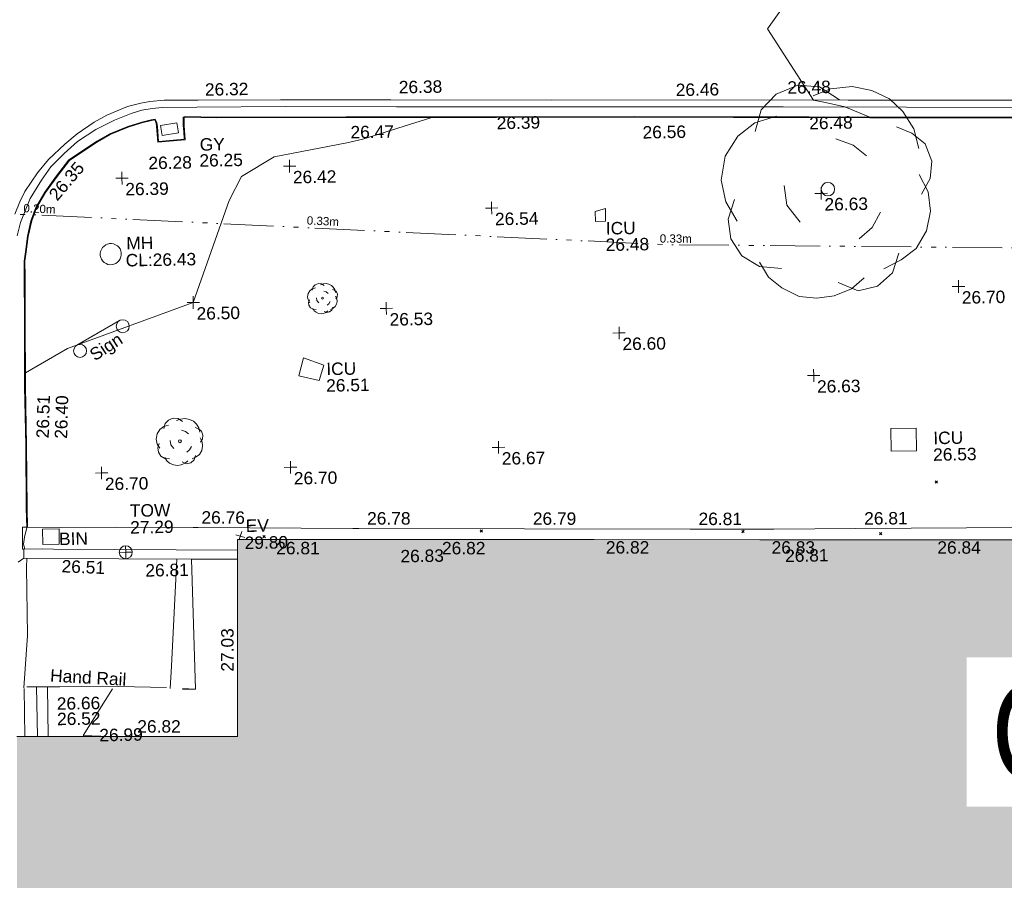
# Model space of a CAD drawing. Header units: millimetres. Extents: x -287732 to 520720, y -88450 to 287754.
# Tile 99 of 256: x -92580 to -62872, y 56187 to 82152. Entities that reach past the tile are written whole.
import ezdxf

# ---------------------------------------------------------------- set-up
doc = ezdxf.new("R2010")
doc.units = ezdxf.units.MM
doc.linetypes.add('IMPORT-UG_EIR_QLB2 _2_', pattern=[2750, 1500, -300, 0, -300, 150, -300, 0, -200])
doc.linetypes.add('IMPORT-UG_ELEC_STREET LIGHTING_QLB2 _2_', pattern=[2700, 1500, -300, 0, -250, 150, -300, 0, -200])
for name, color, linetype, lineweight, true_color in [('00_TOPO_BIN', 7, 'Continuous', 9, 0x7f5f3f), ('00_TOPO_BUILDING_OUTLINE', 5, 'Continuous', 9, 0x0000ff), ('00_TOPO_EAVE', 7, 'Continuous', 9, 0x666666), ('00_TOPO_FURN_SIGN', 7, 'Continuous', 9, 0x666666), ('00_TOPO_KERB_BOTTOM', 1, 'Continuous', 9, 0xff0000), ('00_TOPO_KERB_TOP', 7, 'Continuous', 9, 0xa500a5), ('00_TOPO_LEVEL_SPOT', 7, 'Continuous', 9, 0x666666), ('00_TOPO_ROAD_MARKING_YELLOW_CONTINUOUS', 40, 'Continuous', 9, 0xffbf00), ('00_TOPO_SERV_GULLY', 7, 'Continuous', 9, 0x5252a5), ('00_TOPO_SERV_IC', 5, 'Continuous', 9, 0x0000ff), ('00_TOPO_SERV_MH', 7, 'Continuous', 9, 0x666666), ('00_TOPO_STEPS', 7, 'Continuous', 9, 0x666666), ('00_TOPO_TOP_OF_WALL', 7, 'Continuous', 9, 0x666666), ('00_TOPO_TREE', 7, 'Continuous', 9, 0x666666), ('00_TOPO_WALL', 7, 'Continuous', 9, 0x7c00a5), ('00_UAV_BUILDING_OUTLINE', 5, 'Continuous', 9, 0x0000ff), ('00_UAV_CONCRETE', 9, 'Continuous', 9, 0x808080), ('00_UAV_FORM_LINES', 7, 'Continuous', 9, 0x666666), ('01_DTM_CONTOUR_MNR', 7, 'Continuous', 9, 0xa5a552), ('12333-PUM-2D-U-0001-C01 - Rev2_REVIT IMPORT_dwg', 7, 'Continuous', 9, 0x767676), ('A_RHA_Line', 7, 'Continuous', 9, 0x00a600), ('PUM-EIRCOMM-NOTES', 6, 'Continuous', 9, 0xff00ff), ('PUM-EIRCOMM-QLB2', 6, 'IMPORT-UG_EIR_QLB2 _2_', 9, 0xff00ff)]:
    doc.layers.add(name, color=color, linetype=linetype, lineweight=lineweight, true_color=true_color)
for name, color, linetype, lineweight in [('00_TOPO_HAND_RAIL', 7, 'Continuous', 9), ('00_TOPO_ROAD_EDGE', 7, 'Continuous', 9), ('A_RHA_Detail', 7, 'Continuous', 9), ('A_RHA_Text', 7, 'Continuous', 9), ('GEN-TEXT', 7, 'Continuous', 9)]:
    doc.layers.add(name, color=color, linetype=linetype, lineweight=lineweight)
doc.styles.add('Arial Narrow', font='ARIALN.TTF', dxfattribs={"height": 3000})
doc.styles.add('Arial_1', font='arial.ttf', dxfattribs={"height": 250})
doc.styles.add('Swis721 Lt BT_2', font='swissl.ttf', dxfattribs={"height": 375})

# ---------------------------------------------------------------- blocks, each defined once
blk = doc.blocks.new('12333-PUM-2D-U-0001-C01 - Rev2_REVIT IMPORT_dwg_CONIFEROUS_TREE-2077095-Site Location Plan Proposed')
at = {"layer": '00_TOPO_TREE', "color": 254, "true_color": 0xcccccc, "flags": 128}
for points in [[(533832953, 725635413), (533833150, 725636070), (533833610, 725636530), (533834267, 725636793), (533834924, 725636727), (533835515, 725636333)], [(533834727, 725636465), (533835252, 725636662), (533835909, 725636727), (533836501, 725636596), (533837026, 725636333), (533837420, 725635939), (533837749, 725635413), (533837880, 725634822)], [(533832362, 725632720), (533832034, 725633311), (533831902, 725633968), (533832034, 725634691), (533832428, 725635282), (533832953, 725635676), (533833610, 725635873)], [(533837223, 725635479), (533837683, 725635282), (533838077, 725634954), (533838274, 725634428), (533838208, 725633903), (533837946, 725633443)], [(533835384, 725635151), (533835909, 725634954), (533836303, 725634625)], [(533837880, 725634034), (533838143, 725633508), (533838208, 725632917), (533838077, 725632326), (533837749, 725631801), (533837289, 725631472), (533836763, 725631209)], [(533834267, 725632654), (533833873, 725633180), (533833807, 725633771)], [(533833676, 725631275), (533833019, 725631341), (533832493, 725631669), (533832165, 725632195), (533832099, 725632786), (533832296, 725633377)], [(533836698, 725632917), (533836435, 725632457), (533836041, 725632129)], [(533837223, 725631669), (533837026, 725631078), (533836566, 725630684), (533835975, 725630552), (533835384, 725630815)], [(533836172, 725630947), (533835778, 725630618), (533835252, 725630421), (533834727, 725630355), (533834201, 725630421), (533833676, 725630684), (533833282, 725631012), (533833019, 725631472)]]:
    blk.add_lwpolyline(points, dxfattribs=at)
at = {"layer": '00_TOPO_TREE', "color": 254, "true_color": 0xcccccc}
blk.add_circle((533835121, 725633640), 203, dxfattribs=at)
blk = doc.blocks.new('12333-PUM-2D-U-0001-C01 - Rev2_REVIT IMPORT_dwg_MSL_Sign_SYM-2077194-Site Location Plan Proposed')
at = {"layer": '00_TOPO_FURN_SIGN', "color": 254, "true_color": 0xcccccc}
blk.add_line((1862, 0), (-1862, 0), dxfattribs=at)
for centre in [(-1862, -489), (1862, -489)]:
    blk.add_circle(centre, 489, dxfattribs=at)
blk = doc.blocks.new('12333-PUM-2D-U-0001-C01 - Rev2_REVIT IMPORT_dwg_MSL_Eaves_SYM_1-V35-Site Location Plan Proposed')
at = {"layer": '00_TOPO_EAVE', "color": 254, "true_color": 0xcccccc}
for p, q in [((357, -116), (-357, 116)), ((-89, -272), (116, 357))]:
    blk.add_line(p, q, dxfattribs=at)
blk = doc.blocks.new('12333-PUM-2D-U-0001-C01 - Rev2_REVIT IMPORT_dwg_MM-2077200-Site Location Plan Proposed')
at = {"layer": '00_TOPO_LEVEL_SPOT', "color": 254, "true_color": 0xcccccc, "flags": 128}
for points in [[(0, -500), (0, 0), (-500, 0)], [(500, 0), (0, 0), (0, 500)]]:
    blk.add_lwpolyline(points, dxfattribs=at)
blk = doc.blocks.new('12333-PUM-2D-U-0001-C01 - Rev2_REVIT IMPORT_dwg_TOW-2077202-Site Location Plan Proposed')
at = {"layer": '00_TOPO_TOP_OF_WALL', "color": 254, "true_color": 0xcccccc, "flags": 128}
for points in [[(0, 525), (0, 0), (-525, 0)], [(525, 0), (0, 0), (0, -525)]]:
    blk.add_lwpolyline(points, dxfattribs=at)
at = {"layer": '00_TOPO_TOP_OF_WALL', "color": 254, "true_color": 0xcccccc}
blk.add_circle((0, 0), 525, dxfattribs=at)
blk = doc.blocks.new('12333-PUM-2D-U-0001-C01 - Rev2_REVIT IMPORT_dwg_CONIFEROUS_TREE-2077225-Site Location Plan Proposed')
at = {"layer": '00_TOPO_TREE', "color": 254, "true_color": 0xcccccc, "flags": 128}
for points in [[(533819429, 725630486), (533819382, 725630570), (533819363, 725630663), (533819382, 725630765), (533819438, 725630849), (533819513, 725630905), (533819606, 725630933)], [(533819513, 725630868), (533819541, 725630961), (533819606, 725631026), (533819699, 725631064), (533819792, 725631054), (533819876, 725630998)], [(533819764, 725631017), (533819839, 725631045), (533819932, 725631054), (533820016, 725631036), (533820091, 725630998), (533820147, 725630942), (533820193, 725630868), (533820212, 725630784)], [(533819699, 725630476), (533819643, 725630551), (533819634, 725630635)], [(533819858, 725630831), (533819932, 725630803), (533819988, 725630756)], [(533820212, 725630672), (533820249, 725630598), (533820258, 725630514), (533820240, 725630430), (533820193, 725630355), (533820128, 725630309), (533820053, 725630271)], [(533820119, 725630877), (533820184, 725630849), (533820240, 725630803), (533820268, 725630728), (533820258, 725630653), (533820221, 725630588)], [(533819615, 725630281), (533819522, 725630290), (533819447, 725630336), (533819401, 725630411), (533819391, 725630495), (533819419, 725630579)], [(533819969, 725630234), (533819914, 725630187), (533819839, 725630159), (533819764, 725630150), (533819690, 725630159), (533819615, 725630197), (533819559, 725630243), (533819522, 725630309)], [(533820119, 725630336), (533820091, 725630253), (533820025, 725630197), (533819942, 725630178), (533819858, 725630215)], [(533820044, 725630514), (533820007, 725630448), (533819951, 725630402)]]:
    blk.add_lwpolyline(points, dxfattribs=at)
at = {"layer": '00_TOPO_TREE', "color": 254, "true_color": 0xcccccc}
blk.add_circle((533819820, 725630616), 28.8, dxfattribs=at)
blk = doc.blocks.new('12333-PUM-2D-U-0001-C01 - Rev2_REVIT IMPORT_dwg_CONIFEROUS_TREE-2077226-Site Location Plan Proposed')
at = {"layer": '00_TOPO_TREE', "color": 254, "true_color": 0xcccccc, "flags": 128}
for points in [[(533814958, 725626770), (533815002, 725626915), (533815104, 725627017), (533815249, 725627076), (533815394, 725627061), (533815525, 725626974)], [(533815351, 725627003), (533815467, 725627046), (533815613, 725627061), (533815744, 725627032), (533815860, 725626974), (533815947, 725626886), (533816020, 725626770), (533816049, 725626639)], [(533814827, 725626174), (533814754, 725626304), (533814725, 725626450), (533814754, 725626610), (533814842, 725626741), (533814958, 725626828), (533815104, 725626872)], [(533815904, 725626785), (533816005, 725626741), (533816093, 725626668), (533816136, 725626552), (533816122, 725626435), (533816064, 725626334)], [(533815496, 725626712), (533815613, 725626668), (533815700, 725626595)], [(533816049, 725626465), (533816107, 725626348), (533816122, 725626217), (533816093, 725626086), (533816020, 725625970), (533815918, 725625897), (533815802, 725625839)], [(533815118, 725625853), (533814973, 725625868), (533814856, 725625941), (533814783, 725626057), (533814769, 725626188), (533814813, 725626319)], [(533815249, 725626159), (533815162, 725626275), (533815147, 725626406)], [(533815787, 725626217), (533815729, 725626115), (533815642, 725626043)], [(533815671, 725625781), (533815584, 725625708), (533815467, 725625664), (533815351, 725625650), (533815234, 725625664), (533815118, 725625723), (533815031, 725625795), (533814973, 725625897)], [(533815904, 725625941), (533815860, 725625810), (533815758, 725625723), (533815627, 725625693), (533815496, 725625752)]]:
    blk.add_lwpolyline(points, dxfattribs=at)
at = {"layer": '00_TOPO_TREE', "color": 254, "true_color": 0xcccccc}
blk.add_circle((533815438, 725626377), 44.9, dxfattribs=at)
blk = doc.blocks.new('12333-PUM-2D-U-0001-C01 - Rev2_REVIT IMPORT_dwg_MGS62954_T2_Galway_ITM_3d_Rev1-2077680-Site Location Plan Proposed')
at = {"layer": '00_TOPO_BIN', "color": 254, "true_color": 0xcccccc}
for p, q in [((533811251, 725623339), (533811251, 725623796)), ((533811747, 725623796), (533811251, 725623796)), ((533811747, 725623339), (533811747, 725623796)), ((533811251, 725623339), (533811747, 725623339))]:
    blk.add_line(p, q, dxfattribs=at)
at = {"layer": '00_TOPO_HAND_RAIL', "color": 254, "true_color": 0xcccccc, "flags": 128}
blk.add_lwpolyline([(533810689, 725619048), (533811690, 725619030), (533812979, 725619026), (533814902, 725618960)], dxfattribs=at)
at = {"layer": '00_TOPO_KERB_BOTTOM', "color": 254, "true_color": 0xcccccc, "flags": 128}
blk.add_lwpolyline([(533841781, 725635694), (533839087, 725635742), (533836422, 725635793), (533834592, 725635834), (533832309, 725635875), (533829334, 725635932), (533825164, 725636000), (533820618, 725636078), (533816718, 725636138), (533815768, 725636174), (533815713, 725636153), (533815707, 725635898), (533815716, 725635705), (533815727, 725635485), (533814949, 725635432), (533814926, 725635885), (533814911, 725635989), (533814862, 725636109), (533814744, 725636089), (533814455, 725636025), (533814035, 725635903), (533813483, 725635685), (533813095, 725635470), (533812683, 725635211), (533812236, 725634923), (533811858, 725634446), (533811500, 725633963), (533811215, 725633505), (533811063, 725633107), (533810949, 725632641), (533810877, 725632176), (533810834, 725631894), (533810831, 725631418), (533810814, 725630166), (533810784, 725628105), (533810785, 725626328), (533810771, 725624444), (533810777, 725623862)], dxfattribs=at)
at = {"layer": '00_TOPO_KERB_TOP', "color": 254, "true_color": 0xcccccc, "flags": 128}
blk.add_lwpolyline([(533841781, 725635670), (533839086, 725635719), (533836421, 725635769), (533834592, 725635810), (533832309, 725635851), (533829333, 725635909), (533825164, 725635977), (533820618, 725636055), (533816717, 725636115), (533815772, 725636150), (533815737, 725636137), (533815731, 725635898), (533815752, 725635463), (533814926, 725635407), (533814902, 725635883), (533814888, 725635983), (533814848, 725636082), (533814749, 725636065), (533814461, 725636002), (533814042, 725635881), (533813493, 725635663), (533813107, 725635449), (533812696, 725635191), (533812252, 725634905), (533811876, 725634432), (533811520, 725633950), (533811237, 725633494), (533811086, 725633100), (533810972, 725632636), (533810901, 725632173), (533810858, 725631892), (533810855, 725631418), (533810837, 725630166), (533810807, 725628105), (533810808, 725626328), (533810794, 725624444), (533810801, 725623867)], dxfattribs=at)
at = {"layer": '00_TOPO_ROAD_EDGE', "color": 254, "true_color": 0xcccccc, "flags": 128}
for points in [[(533810777, 725623862), (533810643, 725623863), (533810633, 725623358), (533810635, 725623202), (533810674, 725623203)], [(533810760, 725622929), (533810746, 725622645), (533810744, 725620594), (533810606, 725619023)]]:
    blk.add_lwpolyline(points, dxfattribs=at)
at = {"layer": '00_TOPO_ROAD_MARKING_YELLOW_CONTINUOUS', "color": 254, "true_color": 0xcccccc, "flags": 128}
for points in [[(533842080, 725636200), (533839400, 725636250), (533835780, 725636310), (533831580, 725636400), (533826840, 725636470), (533821980, 725636560), (533818650, 725636620), (533816170, 725636660), (533815630, 725636670), (533815140, 725636670), (533814710, 725636640), (533814440, 725636600), (533814030, 725636500), (533813410, 725636250), (533813020, 725636050), (533812500, 725635700), (533812120, 725635400), (533811620, 725634950), (533811280, 725634550), (533810890, 725633990), (533810740, 725633680), (533810580, 725633310)], [(533841050, 725636000), (533837530, 725636070), (533833810, 725636150), (533830410, 725636210), (533827280, 725636260), (533822150, 725636350), (533818790, 725636420), (533816130, 725636450), (533815080, 725636450), (533814780, 725636430), (533814470, 725636380), (533814140, 725636290), (533813640, 725636100), (533813070, 725635820), (533812510, 725635470), (533812100, 725635120), (533811690, 725634720), (533811400, 725634330), (533811050, 725633780), (533810890, 725633410), (533810750, 725633060), (533810640, 725632660)]]:
    blk.add_lwpolyline(points, dxfattribs=at)
at = {"layer": '00_TOPO_SERV_GULLY', "color": 254, "true_color": 0xcccccc}
for p, q in [((533815519, 725635988), (533815023, 725635912)), ((533815557, 725635684), (533815519, 725635988)), ((533815061, 725635607), (533815023, 725635912)), ((533815061, 725635607), (533815557, 725635684))]:
    blk.add_line(p, q, dxfattribs=at)
at = {"layer": '00_TOPO_SERV_IC', "color": 254, "true_color": 0xcccccc}
for p, q in [((533828396, 725633169), (533828092, 725633093)), ((533828092, 725632788), (533828092, 725633093)), ((533828396, 725632788), (533828396, 725633169)), ((533828092, 725632788), (533828396, 725632788)), ((533819062, 725628292), (533819214, 725628826)), ((533819824, 725628597), (533819214, 725628826)), ((533819672, 725628140), (533819824, 725628597)), ((533819062, 725628292), (533819672, 725628140)), ((533836893, 725626387), (533837655, 725626387)), ((533836893, 725626387), (533836893, 725625701)), ((533837655, 725626387), (533837655, 725625701)), ((533836893, 725625701), (533837655, 725625701))]:
    blk.add_line(p, q, dxfattribs=at)
at = {"layer": '00_TOPO_SERV_MH', "color": 254, "true_color": 0xcccccc}
blk.add_ellipse((533813453, 725632057), major_axis=(202, 248), ratio=0.992761, dxfattribs=at)
at = {"layer": '00_TOPO_STEPS', "color": 254, "true_color": 0xcccccc}
for p, q in [((533810984, 725619043), (533810984, 725617544)), ((533811314, 725619037), (533811314, 725617538)), ((533810608, 725619004), (533810608, 725617550))]:
    blk.add_line(p, q, dxfattribs=at)
at = {"layer": '00_TOPO_WALL', "color": 254, "true_color": 0xcccccc, "flags": 128}
blk.add_lwpolyline([(533817123, 725623065), (533811569, 725623188), (533811248, 725623199), (533810674, 725623203), (533810671, 725622931), (533813532, 725622863), (533815741, 725622818), (533817027, 725622792), (533817118, 725622792)], dxfattribs=at)
at = {"layer": '00_UAV_CONCRETE', "color": 254, "true_color": 0xcccccc, "flags": 128}
blk.add_lwpolyline([(533810801, 725623867), (533811750, 725623842), (533813494, 725623816), (533815792, 725623768), (533815946, 725623765), (533820610, 725623654), (533820791, 725623650), (533825790, 725623555), (533830789, 725623460), (533833311, 725623413), (533835789, 725623385), (533840788, 725623329), (533843770, 725623296), (533845787, 725623237), (533850785, 725623092), (533855783, 725622947), (533855859, 725622944)], dxfattribs=at)
at = {"layer": '00_UAV_FORM_LINES', "color": 254, "true_color": 0xcccccc}
blk.add_line((533815390, 725618892), (533815778, 725618894), dxfattribs=at)
at = {"layer": '00_UAV_FORM_LINES', "color": 254, "true_color": 0xcccccc, "flags": 128}
blk.add_lwpolyline([(533815391, 725618912), (533815778, 725618894), (533815728, 725622818)], dxfattribs=at)
at = {"layer": '01_DTM_CONTOUR_MNR', "color": 254, "true_color": 0xcccccc, "flags": 128}
for points in [[(533810709, 725623203), (533810671, 725623350), (533810698, 725623565), (533810780, 725623860), (533810770, 725624440), (533810785, 725625480), (533810793, 725626330), (533810808, 725627983), (533810809, 725628110), (533810810, 725628184), (533810820, 725628520), (533812102, 725629232), (533815910, 725630560), (533817052, 725633611), (533817441, 725634328), (533818430, 725634904), (533820628, 725635287), (533821113, 725635392), (533823210, 725636010), (533825160, 725635983), (533825855, 725635972), (533829330, 725635919), (533830969, 725635894), (533832310, 725635869), (533834383, 725635832), (533834590, 725635825), (533836420, 725635790), (533835670, 725636110), (533835094, 725636254), (533834730, 725636330), (533833380, 725638510), (533834640, 725640220)], [(533810501, 725622814), (533810671, 725622931)], [(533815020, 725618920), (533815066, 725619598), (533815280, 725622828)], [(533813157, 725617505), (533812370, 725617550), (533813271, 725618941)]]:
    blk.add_lwpolyline(points, dxfattribs=at)
for name in ['12333-PUM-2D-U-0001-C01 - Rev2_REVIT IMPORT_dwg_CONIFEROUS_TREE-2077095-Site Location Plan Proposed', '12333-PUM-2D-U-0001-C01 - Rev2_REVIT IMPORT_dwg_CONIFEROUS_TREE-2077225-Site Location Plan Proposed', '12333-PUM-2D-U-0001-C01 - Rev2_REVIT IMPORT_dwg_CONIFEROUS_TREE-2077226-Site Location Plan Proposed']:
    blk.add_blockref(name, (0, 0))
at = {"xscale": 0.375, "yscale": 0.375, "zscale": 0.375}
for name, p in [('12333-PUM-2D-U-0001-C01 - Rev2_REVIT IMPORT_dwg_MM-2077200-Site Location Plan Proposed', (533818892, 725634618)), ('12333-PUM-2D-U-0001-C01 - Rev2_REVIT IMPORT_dwg_MM-2077200-Site Location Plan Proposed', (533813830, 725634342)), ('12333-PUM-2D-U-0001-C01 - Rev2_REVIT IMPORT_dwg_MM-2077200-Site Location Plan Proposed', (533834915, 725633517)), ('12333-PUM-2D-U-0001-C01 - Rev2_REVIT IMPORT_dwg_MM-2077200-Site Location Plan Proposed', (533824966, 725633248)), ('12333-PUM-2D-U-0001-C01 - Rev2_REVIT IMPORT_dwg_MM-2077200-Site Location Plan Proposed', (533815914, 725630556)), ('12333-PUM-2D-U-0001-C01 - Rev2_REVIT IMPORT_dwg_MM-2077200-Site Location Plan Proposed', (533839008, 725630635)), ('12333-PUM-2D-U-0001-C01 - Rev2_REVIT IMPORT_dwg_MM-2077200-Site Location Plan Proposed', (533821734, 725630275)), ('12333-PUM-2D-U-0001-C01 - Rev2_REVIT IMPORT_dwg_MM-2077200-Site Location Plan Proposed', (533828746, 725629412)), ('12333-PUM-2D-U-0001-C01 - Rev2_REVIT IMPORT_dwg_MM-2077200-Site Location Plan Proposed', (533834593, 725628026)), ('12333-PUM-2D-U-0001-C01 - Rev2_REVIT IMPORT_dwg_MM-2077200-Site Location Plan Proposed', (533825046, 725626022)), ('12333-PUM-2D-U-0001-C01 - Rev2_REVIT IMPORT_dwg_MM-2077200-Site Location Plan Proposed', (533813059, 725625462)), ('12333-PUM-2D-U-0001-C01 - Rev2_REVIT IMPORT_dwg_MM-2077200-Site Location Plan Proposed', (533818762, 725625534)), ('12333-PUM-2D-U-0001-C01 - Rev2_REVIT IMPORT_dwg_MSL_Eaves_SYM_1-V35-Site Location Plan Proposed', (533817213, 725623483)), ('12333-PUM-2D-U-0001-C01 - Rev2_REVIT IMPORT_dwg_TOW-2077202-Site Location Plan Proposed', (533813747, 725623055))]:
    blk.add_blockref(name, p, dxfattribs=at)
at = {"xscale": 0.4, "yscale": 0.4, "zscale": 0.4, "rotation": 29.01125590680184}
blk.add_blockref('12333-PUM-2D-U-0001-C01 - Rev2_REVIT IMPORT_dwg_MSL_Sign_SYM-2077194-Site Location Plan Proposed', (533813031, 725629687), dxfattribs=at)
at = {"layer": '00_TOPO_BIN', "color": 251, "true_color": 0x666666, "insert": (533811741, 725623681), "char_height": 375, "width": 987.77, "attachment_point": 1, "line_spacing_factor": 1.005062, "style": 'Swis721 Lt BT_2'}
blk.add_mtext('BIN', dxfattribs=at)
at = {"layer": '00_TOPO_BUILDING_OUTLINE', "color": 251, "true_color": 0x666666, "char_height": 375, "width": 1495.9, "attachment_point": 1, "line_spacing_factor": 1.005062, "style": 'Swis721 Lt BT_2'}
for s, insert in [('26.83', (533822032, 725622980)), ('26.81', (533833636, 725622789)), ('26.99', (533812853, 725617741))]:
    blk.add_mtext(s, dxfattribs=dict(at, insert=insert))
at = {"layer": '00_TOPO_EAVE', "char_height": 375, "attachment_point": 1, "line_spacing_factor": 1.005062, "style": 'Swis721 Lt BT_2'}
for s, insert, width in [('EV', (533817380, 725623980), 736.08), ('29.80', (533817338, 725623464), 1495.9)]:
    blk.add_mtext(s, dxfattribs=dict(at, insert=insert, width=width))
at = {"layer": '00_TOPO_FURN_SIGN', "insert": (533812716, 725629146), "char_height": 375, "width": 1206.22, "attachment_point": 1, "rotation": 31.9568, "line_spacing_factor": 1.005062, "style": 'Swis721 Lt BT_2'}
blk.add_mtext('Sign', dxfattribs=at)
at = {"layer": '00_TOPO_HAND_RAIL', "color": 251, "true_color": 0x666666, "insert": (533811417, 725619569), "char_height": 375, "width": 2645.14, "attachment_point": 1, "rotation": 355.8778, "line_spacing_factor": 1.005062, "style": 'Swis721 Lt BT_2'}
blk.add_mtext('Hand Rail', dxfattribs=at)
at = {"layer": '00_TOPO_KERB_BOTTOM', "color": 251, "true_color": 0x666666, "char_height": 375, "width": 1495.9, "attachment_point": 1, "line_spacing_factor": 1.005062, "style": 'Swis721 Lt BT_2'}
for s, insert in [('26.39', (533825164, 725635996)), ('26.48', (533834592, 725635829)), ('26.28', (533814635, 725634973)), ('26.52', (533811587, 725618249))]:
    blk.add_mtext(s, dxfattribs=dict(at, insert=insert))
at = {"layer": '00_TOPO_KERB_BOTTOM', "color": 251, "true_color": 0x666666, "insert": (533811662, 725626522), "char_height": 375, "width": 1495.9, "attachment_point": 1, "rotation": 87.2954, "line_spacing_factor": 1.005062, "style": 'Swis721 Lt BT_2'}
blk.add_mtext('26.40', dxfattribs=at)
at = {"layer": '00_TOPO_KERB_TOP', "color": 251, "true_color": 0x666666, "char_height": 375, "width": 1495.9, "attachment_point": 1, "line_spacing_factor": 1.005062, "style": 'Swis721 Lt BT_2'}
for s, insert in [('26.47', (533820748, 725635796)), ('26.56', (533829559, 725635638)), ('26.66', (533811587, 725618714))]:
    blk.add_mtext(s, dxfattribs=dict(at, insert=insert))
for s, insert, rotation in [('26.35', (533811582, 725633914), 48.7511), ('26.51', (533811108, 725626547), 87.2954)]:
    blk.add_mtext(s, dxfattribs=dict(at, insert=insert, rotation=rotation))
at = {"layer": '00_TOPO_LEVEL_SPOT', "char_height": 375, "width": 1495.9, "attachment_point": 1, "line_spacing_factor": 1.005062, "style": 'Swis721 Lt BT_2'}
for s, insert in [('26.42', (533818987, 725634470)), ('26.39', (533813925, 725634195)), ('26.63', (533835010, 725633370)), ('26.54', (533825061, 725633101)), ('26.50', (533816009, 725630409)), ('26.70', (533839103, 725630488)), ('26.53', (533821829, 725630127)), ('26.60', (533828841, 725629265)), ('26.63', (533834688, 725627879)), ('26.67', (533825141, 725625875)), ('26.70', (533813154, 725625315)), ('26.70', (533818857, 725625386))]:
    blk.add_mtext(s, dxfattribs=dict(at, insert=insert))
at = {"layer": '00_TOPO_ROAD_EDGE', "color": 251, "true_color": 0x666666, "insert": (533811816, 725622860), "char_height": 375, "width": 1495.9, "attachment_point": 1, "rotation": 356.7059, "line_spacing_factor": 1.005062, "style": 'Swis721 Lt BT_2'}
blk.add_mtext('26.51', dxfattribs=at)
at = {"layer": '00_TOPO_ROAD_MARKING_YELLOW_CONTINUOUS', "color": 251, "true_color": 0x666666, "char_height": 375, "width": 1495.9, "attachment_point": 1, "line_spacing_factor": 1.005062, "style": 'Swis721 Lt BT_2'}
for s, insert in [('26.32', (533816379, 725637159)), ('26.38', (533822229, 725637129)), ('26.46', (533830581, 725636901)), ('26.48', (533833950, 725636914))]:
    blk.add_mtext(s, dxfattribs=dict(at, insert=insert))
at = {"layer": '00_TOPO_SERV_GULLY', "color": 251, "true_color": 0x666666, "char_height": 375, "attachment_point": 1, "line_spacing_factor": 1.005062, "style": 'Swis721 Lt BT_2'}
for s, insert, width in [('GY', (533816194, 725635505), 821.56), ('26.25', (533816176, 725635022), 1495.9)]:
    blk.add_mtext(s, dxfattribs=dict(at, insert=insert, width=width))
at = {"layer": '00_TOPO_SERV_IC', "color": 251, "true_color": 0x666666, "char_height": 375, "attachment_point": 1, "line_spacing_factor": 1.005062, "style": 'Swis721 Lt BT_2'}
for s, insert, width in [('ICU', (533828400, 725632762), 1021.01), ('26.48', (533828386, 725632266), 1495.9), ('ICU', (533819894, 725628667), 1021.01), ('26.51', (533819880, 725628167), 1495.9), ('ICU', (533838169, 725626264), 1021.01), ('26.53', (533838155, 725625763), 1495.9)]:
    blk.add_mtext(s, dxfattribs=dict(at, insert=insert, width=width))
at = {"layer": '00_TOPO_SERV_MH', "char_height": 375, "attachment_point": 1, "line_spacing_factor": 1.005062, "style": 'Swis721 Lt BT_2'}
for s, insert, width in [('MH', (533813926, 725632566), 949.78), ('CL:26.43', (533813898, 725632052), 2440.93)]:
    blk.add_mtext(s, dxfattribs=dict(at, insert=insert, width=width))
at = {"layer": '00_TOPO_TOP_OF_WALL', "char_height": 375, "attachment_point": 1, "line_spacing_factor": 1.005062, "style": 'Swis721 Lt BT_2'}
for s, insert, width in [('TOW', (533813894, 725624495), 1343.94), ('27.29', (533813894, 725623991), 1495.9)]:
    blk.add_mtext(s, dxfattribs=dict(at, insert=insert, width=width))
at = {"layer": '00_TOPO_WALL', "color": 251, "true_color": 0x666666, "insert": (533814328, 725622686), "char_height": 375, "width": 1495.9, "attachment_point": 1, "line_spacing_factor": 1.005062, "style": 'Swis721 Lt BT_2'}
blk.add_mtext('26.81', dxfattribs=at)
at = {"layer": '00_UAV_BUILDING_OUTLINE', "color": 251, "true_color": 0x666666, "char_height": 375, "width": 1495.9, "attachment_point": 1, "line_spacing_factor": 1.005062, "style": 'Swis721 Lt BT_2'}
for s, insert, rotation in [('26.81', (533818293, 725623291), 358.9797), ('26.82', (533823292, 725623202), 358.9797), ('26.82', (533828237, 725623139), 358.9797), ('26.83', (533833237, 725623050), 358.9797), ('26.84', (533838236, 725622961), 358.9797), ('27.03', (533816562, 725619404), 88.9797), ('26.82', (533814007, 725617985), 358.9797)]:
    blk.add_mtext(s, dxfattribs=dict(at, insert=insert, rotation=rotation))
at = {"layer": '00_UAV_CONCRETE', "color": 251, "true_color": 0x666666, "char_height": 375, "width": 1495.9, "attachment_point": 1, "line_spacing_factor": 1.005062, "style": 'Swis721 Lt BT_2'}
for s, insert, rotation in [('26.76', (533816054, 725624257), 358.664), ('26.78', (533821050, 725624141), 358.9129), ('26.79', (533826049, 725624046), 358.9129), ('26.81', (533831048, 725623951), 358.9129), ('26.81', (533836044, 725623877), 359.3591)]:
    blk.add_mtext(s, dxfattribs=dict(at, insert=insert, rotation=rotation))
blk = doc.blocks.new('12333-PUM-2D-U-0001-C01 - Rev2_REVIT IMPORT_dwg-1620468-Site Location Plan Proposed')
at = {"layer": 'GEN-TEXT', "color": 253, "true_color": 0xaaaaaa}
for p, q in [((197119, 8856), (197190, 8927)), ((197190, 8856), (197119, 8927)), ((176815, 7568), (176886, 7639)), ((176886, 7568), (176815, 7639)), ((183373, 7618), (183444, 7689)), ((183444, 7618), (183373, 7689)), ((191260, 7468), (191331, 7539)), ((191331, 7468), (191260, 7539)), ((195416, 7329), (195487, 7400)), ((195487, 7329), (195416, 7400))]:
    blk.add_line(p, q, dxfattribs=at)
at = {"layer": 'PUM-EIRCOMM-QLB2', "color": 211, "true_color": 0xffaaff, "flags": 128}
blk.add_lwpolyline([(156924, 14795), (163824, 16763), (166933, 17498), (169814, 17447), (178774, 16868), (189088, 16199), (200906, 15880), (211465, 15704), (212638, 15505), (213290, 12109), (213750, 7655)], dxfattribs=at)
blk.add_blockref('12333-PUM-2D-U-0001-C01 - Rev2_REVIT IMPORT_dwg_MGS62954_T2_Galway_ITM_3d_Rev1-2077680-Site Location Plan Proposed', (-533641080, -725615854))
at = {"layer": 'PUM-EIRCOMM-NOTES', "char_height": 250, "width": 1160.03, "attachment_point": 2, "line_spacing_factor": 0.941778, "style": 'Arial_1'}
for s, insert, rotation in [('0.20m', (170254, 17734), 356.3027), ('0.33m', (178797, 17214), 356.2888), ('0.33m', (189430, 16500), 358.4538)]:
    blk.add_mtext(s, dxfattribs=dict(at, insert=insert, rotation=rotation))

msp = doc.modelspace()

# ---------------------------------------------------------------- hatches: boundary and pattern name
at = {"layer": 'A_RHA_Detail', "true_color": 0xc0c0c0}
h = msp.add_hatch(color=9, dxfattribs=at)
h.paths.add_polyline_path([(-80881, -68503), (-80401, -68483), (-80401, -62985), (-24475, -63009), (-24456, -50840), (-36623, -50832), (-36623, -44229), (-50959, -44218), (-50959, -42574), (-54564, -42571), (-54566, -45054), (-92409, -45027), (-92412, -49202), (-100062, -49202), (-100052, -64853), (-86121, -64853), (-86092, -62958), (-84861, -62958), (-84855, -68240), (-80871, -68240)])
h.paths.add_polyline_path([(-137239, -68462), (-132720, -68433), (-132847, -62850), (-130455, -62917), (-130498, -61356), (-117581, -61423), (-117492, -49184), (-125137, -49178), (-125134, -45033), (-163007, -45006), (-163007, -44090), (-163124, -44090), (-163123, -42384), (-166564, -42384), (-166565, -44044), (-193158, -44025), (-193195, -62864), (-137270, -62917), (-137254, -65680)])
h.paths.add_polyline_path([(120311, -32334), (120312, -31611), (133451, -31638), (133469, -19718), (121296, -19692), (121320, -8191), (112277, -8172), (112263, -14811), (78286, -14740), (78293, -8167), (75242, -8161), (69356, -8153), (69354, -9157), (68373, -9155), (68373, -13706), (69334, -13708), (69325, -16250), (66623, -16250), (66620, -17995), (65989, -17995), (65985, -19731), (57152, -19712), (57127, -31560), (70278, -31587), (70278, -32272), (78264, -32285), (78267, -31020), (112336, -31091), (112336, -32318), (119781, -32333)])
h.paths.add_polyline_path([(7504, -1791), (15482, -674), (15484, 148), (56188, 206), (56156, 14338), (18017, 14236), (17968, 34313), (21727, 34324), (21709, 40608), (18010, 40608), (17996, 45484), (9770, 45421), (3966, 45447), (3985, 14177), (1023, 14177), (-277, 14191), (-232, 5968), (-226, 194), (553, 183), (7478, 143), (7489, -674)])
h.paths.add_polyline_path([(77756, 53), (77730, 1700), (94464, 1660), (94606, 17991), (88810, 18015), (88800, 14437), (69414, 14458), (69377, 100), (75242, 67)])
h.paths.add_polyline_path([(61252, 46454), (105775, 46473), (105768, 61853), (92285, 61853), (92309, 65784), (96107, 65768), (96060, 75209), (101085, 75072), (104988, 74765), (108404, 74364), (112009, 73787), (115645, 73050), (116891, 72762), (120209, 71893), (120865, 71704), (124136, 70670), (127436, 69481), (127820, 69395), (128274, 69332), (128732, 69307), (129190, 69320), (129645, 69372), (130095, 69461), (130535, 69588), (130963, 69751), (131376, 69950), (131771, 70182), (132163, 70461), (132496, 70742), (132821, 71065), (133117, 71414), (133384, 71787), (133617, 72179), (133817, 72591), (133983, 73018), (134112, 73458), (134204, 73907), (134258, 74362), (134273, 74820), (134251, 75277), (134190, 75731), (134091, 76179), (133955, 76617), (133783, 77041), (133576, 77450), (133336, 77840), (133064, 78209), (132762, 78554), (132432, 78872), (132077, 79161), (131698, 79420), (131300, 79646), (131094, 79746), (132146, 83110), (122788, 86283), (121604, 82800), (117096, 83871), (116842, 83526), (116121, 91222), (110238, 91274), (110194, 90435), (104988, 90486), (104973, 94310), (103746, 94310), (103840, 122852), (96365, 122932), (96350, 123952), (104556, 123902), (104607, 120249), (125503, 120134), (125662, 137657), (114480, 137699), (114382, 129150), (104644, 129188), (104578, 126217), (101184, 126159), (101265, 135959), (89967, 135989), (89928, 125824), (93631, 125841), (93581, 122932), (88697, 122905), (88679, 95739), (86378, 95739), (86378, 96178), (83280, 96201), (83274, 95736), (70170, 95733), (70166, 96272), (66675, 96257), (66655, 95756), (65785, 95756), (65888, 117471), (53473, 117488), (53434, 98570), (40649, 98570), (40610, 94406), (38854, 94410), (38849, 89464), (40612, 89518), (40665, 86258), (38372, 86306), (38370, 76901), (50938, 76944), (50923, 74599), (56485, 74589), (56485, 75195), (92465, 75233), (92646, 71767), (89811, 69363), (85313, 69361), (85313, 66907), (75210, 66903), (75210, 63816), (70819, 63816), (70819, 64253), (69457, 64253), (69456, 66902), (61303, 66899), (61305, 63970), (70500, 63970), (70500, 61853), (61246, 61849), (61252, 46656)])
h.paths.add_polyline_path([(-17153, 48569), (-17153, 60770), (-29363, 60775), (-29363, 67399), (-43507, 67405), (-43489, 69093), (-45766, 69109), (-45794, 67405), (-47272, 67404), (-47272, 66455), (-86005, 66469), (-86007, 60522), (-92663, 60522), (-92665, 50184), (-79752, 50180), (-79752, 48591), (-17158, 48569)])
h.paths.add_polyline_path([(-201056, 48629), (-138378, 48635), (-138378, 50133), (-125468, 50134), (-125469, 60566), (-132187, 60566), (-132187, 66533), (-170643, 66806), (-170643, 67739), (-200340, 67489), (-200349, 60828), (-201058, 60828), (-201057, 51102)])
h.paths.add_polyline_path([(-240052, 54769), (-239444, 54811), (-239187, 54842), (-238765, 54941), (-238382, 55122), (-237990, 55355), (-237269, 55936), (-237032, 56226), (-236793, 56569), (-236555, 57004), (-236433, 57267), (-236300, 57753), (-236251, 58017), (-236236, 58516), (-236233, 58988), (-236214, 59823), (-236364, 59821), (-236634, 60698), (-236392, 61432), (-236225, 61435), (-236202, 62638), (-232564, 62639), (-232564, 63049), (-232732, 63049), (-232860, 63458), (-232732, 63914), (-232561, 63914), (-232515, 70598), (-240629, 70599), (-240630, 72351), (-246413, 72347), (-246413, 70616), (-254450, 70619), (-254455, 70754), (-254470, 73192), (-263883, 73268), (-263902, 68261), (-263715, 68260), (-263553, 67820), (-263719, 67392), (-263914, 67392), (-263957, 58634), (-260181, 58611), (-260192, 56354), (-257185, 56339), (-257213, 57093), (-257339, 57093), (-257471, 57532), (-257339, 58062), (-257203, 58064), (-257174, 58599), (-256478, 58575), (-256478, 58789), (-256013, 58912), (-255397, 58781), (-255397, 58596), (-243810, 58586), (-243805, 58352), (-243741, 57885), (-243619, 57422), (-243424, 56944), (-243247, 56608), (-243003, 56250), (-242732, 55933), (-242372, 55603), (-242141, 55425), (-241805, 55217), (-241529, 55077), (-241101, 54917), (-240836, 54841), (-240453, 54789), (-240219, 54777)])
h.paths.add_polyline_path([(40277, 59895), (40329, 69197), (36589, 69218), (36619, 74674), (32264, 74687), (32233, 69156), (11917, 69270), (11967, 78219), (29088, 78123), (29143, 88141), (15719, 88216), (15733, 90590), (4594, 90652), (4525, 78265), (10097, 78234), (10077, 74773), (4548, 74804), (4466, 60107), (19126, 60025), (19140, 62528), (31739, 62457), (31725, 59943), (38370, 59906)])
h.paths.add_polyline_path([(-246083, 72334), (-246083, 72334), (-246208, 72334)])
h.paths.add_polyline_path([(-114575, 112178), (-114575, 112178), (-114707, 115802)])
h.paths.add_polyline_path([(-154700, 101760), (-114382, 101776), (-114382, 106927), (-113756, 106927), (-113758, 111847), (-114432, 111847), (-114432, 112178), (-114575, 112178), (-114579, 121707), (-123057, 121707), (-123069, 156453), (-119381, 156454), (-119381, 160166), (-115501, 160167), (-115503, 166207), (-132412, 166600), (-132412, 166666), (-135275, 166665), (-135275, 166628), (-135911, 166628), (-135911, 166352), (-152521, 166346), (-152518, 159143), (-150699, 159118), (-150759, 122561), (-151059, 122561), (-151061, 121302), (-154138, 121373), (-154138, 121865), (-154704, 121867), (-154689, 119352), (-154746, 119352), (-154746, 118722), (-160794, 118749), (-160794, 119411), (-163852, 119422), (-163855, 118762), (-167569, 118779), (-166635, 124395), (-166930, 124500), (-167569, 124708), (-168028, 124841), (-168631, 124991), (-169238, 125117), (-169850, 125220), (-170466, 125298), (-171089, 125352), (-171704, 125381), (-172325, 125386), (-172782, 125375), (-173402, 125337), (-174110, 125263), (-174634, 125190), (-175245, 125081), (-176047, 124896), (-176665, 124725), (-177045, 124609), (-177632, 124405), (-176665, 118819), (-177559, 118822), (-177662, 125263), (-176365, 126543), (-159462, 126320), (-157058, 128609), (-157061, 136153), (-158639, 137740), (-159352, 137740), (-161634, 140201), (-168728, 140257), (-171035, 137943), (-174184, 137943), (-176460, 140292), (-177342, 140292), (-177342, 140358), (-183429, 140356), (-185922, 137917), (-185922, 131757), (-186907, 131757), (-187725, 130810), (-187724, 127376), (-186481, 126305), (-186479, 122327), (-185176, 121059), (-180304, 121059), (-180304, 118802), (-193555, 118802), (-193555, 133118), (-192594, 133118), (-192594, 134201), (-192225, 134201), (-192226, 136615), (-192595, 136615), (-192595, 137734), (-193589, 137734), (-193589, 147475), (-193163, 147493), (-192766, 147531), (-192360, 147590), (-192200, 147617), (-191883, 147683), (-191569, 147762), (-191258, 147853), (-190829, 148002), (-190648, 148071), (-190350, 148198), (-190057, 148336), (-189770, 148486), (-189405, 148698), (-189133, 148873), (-188868, 149059), (-188610, 149255), (-188355, 149465), (-188080, 149714), (-187885, 149902), (-187546, 150266), (-187446, 150378), (-187241, 150629), (-187046, 150888), (-186862, 151154), (-186546, 151670), (-186524, 151707), (-163675, 151670), (-163688, 148134), (-157304, 148136), (-157304, 155760), (-157557, 155765), (-157556, 166678), (-187009, 166700), (-187013, 162054), (-188707, 162045), (-188706, 155022), (-188738, 154651), (-188799, 154283), (-188857, 154035), (-188966, 153679), (-189103, 153333), (-189266, 152998), (-189455, 152677), (-189645, 152421), (-189917, 152104), (-190213, 151809), (-190531, 151539), (-190869, 151294), (-191225, 151076), (-191598, 150887), (-192093, 150683), (-192519, 150562), (-192904, 150482), (-193187, 150441), (-193594, 150407), (-193595, 151460), (-205369, 151455), (-205354, 113350), (-207187, 113349), (-207184, 105991), (-205313, 105991), (-205311, 101770), (-175489, 101781), (-175489, 110890), (-154703, 110898), (-154700, 102692)])
h.paths.add_polyline_path([(193736, 113048), (208865, 114991), (208976, 114127), (216448, 115086), (216039, 118272), (232649, 120405), (233426, 114352), (240632, 115278), (239855, 121330), (256407, 123456), (257092, 118089), (264572, 119041), (261878, 138525), (259179, 138222), (259197, 137439), (254686, 136897), (255413, 131315), (240853, 129522), (239771, 137919), (240650, 138010), (240062, 142777), (239166, 142685), (237631, 151018), (266173, 154561), (271297, 142612), (276532, 144861), (274942, 148528), (302075, 160135), (300216, 164320), (301528, 164907), (300405, 167478), (299017, 166946), (295627, 174519), (294333, 177537), (287289, 174519), (289428, 169661), (272957, 162557), (271943, 164897), (267016, 162764), (268502, 159357), (265200, 157946), (226856, 153147), (227510, 148852), (228281, 141179), (227302, 141050), (227895, 136433), (228749, 136524), (229602, 128024), (217691, 126494), (217642, 126874), (215139, 126553), (215195, 126113), (215016, 126090), (214841, 127450), (192259, 124549), (193486, 114991)])
h.paths.add_polyline_path([(-78076, 117606), (-78076, 117610), (-78070, 129486), (-74723, 129478), (-74723, 125436), (-48016, 125380), (-47997, 135873), (-61198, 135902), (-74715, 135924), (-74724, 131865), (-78070, 131873), (-78063, 149550), (-58292, 149542), (-58292, 148946), (-37708, 148938), (-37703, 159740), (-44148, 159743), (-44148, 162961), (-49830, 162961), (-49831, 160632), (-78494, 160644), (-78494, 161615), (-78739, 161615), (-78692, 168188), (-90845, 168127), (-90963, 152687), (-89065, 152686), (-89080, 117610), (-78375, 117606)])
h.paths.add_polyline_path([(69255, 129236), (69260, 136168), (86068, 136131), (86009, 164703), (58790, 164724), (58790, 170119), (54460, 170122), (54457, 166153), (47042, 166159), (47041, 164669), (39173, 164675), (39173, 164079), (17015, 164095), (17002, 147267), (12660, 147267), (12654, 139138), (17031, 139135), (17025, 129935), (39191, 129919), (39191, 129258), (69014, 129236)])
h.paths.add_polyline_path([(39266, 139468), (33051, 139484), (33088, 153428), (39278, 153412), (39278, 152830), (43058, 152820), (43025, 140093), (39267, 140093)])
h.paths.add_polyline_path([(1980, 189123), (18699, 189180), (18678, 195254), (24349, 195273), (24335, 199551), (28830, 199566), (28798, 208816), (24335, 208806), (24334, 209113), (16812, 209088), (16807, 208844), (6772, 208809), (6797, 201489), (-8471, 201437), (-8471, 200429), (-11856, 200418), (-11824, 190892), (-7615, 190907), (-7615, 190171), (-4609, 190169), (-4608, 190917), (1973, 190939), (1977, 189837)])
h.paths.add_polyline_path([(-20506, 190640), (-20122, 206347), (-41550, 207015), (-41462, 210450), (-31391, 210152), (-31079, 223863), (-44305, 224231), (-44491, 211866), (-47510, 211943), (-47723, 203659), (-47076, 203635), (-47175, 199532), (-46801, 199520), (-46874, 195479), (-44600, 195425), (-44686, 192243), (-38074, 192136), (-38104, 191127), (-21538, 190669)])
h.paths.add_polyline_path([(16801, 195962), (9657, 196015), (9644, 199514), (11632, 199486), (11632, 203322), (16807, 203391), (16801, 195984)])
h.paths.add_polyline_path([(122085, 200536), (122088, 206386), (125211, 206386), (125211, 206646), (126203, 206646), (126203, 207041), (130401, 206979), (130444, 209883), (126203, 209946), (126203, 214624), (127365, 214624), (127365, 225380), (126160, 225380), (126207, 241475), (119483, 241496), (119479, 246182), (109944, 246175), (109953, 233033), (115001, 233033), (115000, 208653), (112026, 208653), (112024, 200539), (122025, 200536)])
h.paths.add_polyline_path([(30087, 200987), (38031, 201029), (38031, 202923), (38110, 202923), (38067, 208828), (38013, 208828), (38012, 209013), (30045, 208970), (30077, 202923)])
h.paths.add_polyline_path([(195986, 205662), (202897, 206052), (202677, 209946), (195766, 209555)])
h.paths.add_polyline_path([(-91652, 206393), (-79454, 206433), (-79629, 238246), (-68904, 238215), (-68919, 246313), (-68919, 246314), (-68757, 246313), (-68755, 246639), (-79620, 246651), (-79607, 247344), (-82155, 247318), (-82155, 247488), (-91641, 247473), (-91639, 246846), (-131470, 246641), (-131470, 250160), (-142857, 250177), (-142864, 246220), (-165119, 246272), (-165040, 253908), (-178677, 253930), (-178700, 238177), (-138599, 238209), (-138548, 206628), (-126647, 206572), (-126667, 234826), (-124963, 234826), (-124969, 234688), (-91596, 234664), (-91651, 207156)])
h.paths.add_polyline_path([(142124, 209114), (152768, 209127), (152745, 227013), (142101, 226999), (142122, 210583)])
h.paths.add_polyline_path([(168999, 209275), (169027, 226860), (161687, 226877), (161648, 209291), (168847, 209275)])
h.paths.add_polyline_path([(49761, 218477), (49794, 223316), (41274, 223363), (41274, 223291), (32187, 223352), (32202, 225553), (20082, 225635), (20035, 218708), (31566, 218630), (31566, 218599), (49750, 218477)])
h.paths.add_polyline_path([(162362, 234154), (162367, 241590), (135261, 241631), (135249, 234198), (160249, 234157)])
h.paths.add_polyline_path([(176459, 246710), (176516, 252173), (168884, 252253), (168935, 257069), (164355, 257117), (164296, 251512), (164417, 251511), (164368, 246837), (171460, 246762)])

# ---------------------------------------------------------------- linework, layer by layer
at = {"layer": 'A_RHA_Line', "color": 7}
for p, q in [((-86005, 66469), (-86006, 62231)), ((-85248, 66468), (-86005, 66469)), ((-80248, 66467), (-85248, 66468)), ((-75248, 66465), (-80248, 66467)), ((-70248, 66463), (-75248, 66465)), ((-65248, 66461), (-70248, 66463)), ((-60248, 66460), (-65248, 66461)), ((-86006, 62231), (-86007, 60522)), ((-89282, 60523), (-92663, 60524)), ((-86007, 60522), (-89282, 60523))]:
    msp.add_line(p, q, dxfattribs=at)

# ---------------------------------------------------------------- block references
at = {"layer": '12333-PUM-2D-U-0001-C01 - Rev2_REVIT IMPORT_dwg', "color": 254, "linetype": 'IMPORT-UG_ELEC_STREET LIGHTING_QLB2 _2_', "true_color": 0xffd4d4, "rotation": 0.9999999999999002}
msp.add_blockref('12333-PUM-2D-U-0001-C01 - Rev2_REVIT IMPORT_dwg-1620468-Site Location Plan Proposed', (-261895, 55870), dxfattribs=at)

# ---------------------------------------------------------------- next in the draw order: texts
at = {"layer": 'A_RHA_Text', "lineweight": 35, "insert": (-63259, 62163), "char_height": 3000, "width": 29502.1, "attachment_point": 1, "style": 'Arial Narrow', "bg_fill": 3, "box_fill_scale": 1.25, "bg_fill_color": 256, "bg_fill_true_color": 13158600, "bg_fill_transparency": 0}
msp.add_mtext('OUTPATIENTS', dxfattribs=at)

doc.saveas('drawing.dxf')
